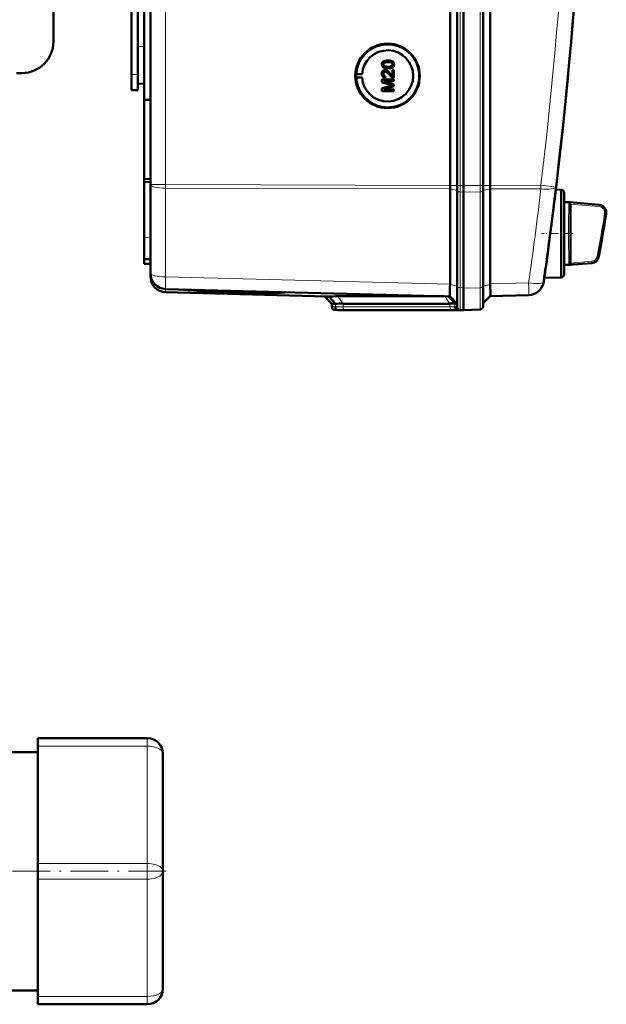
# Model space of a CAD drawing. Extents: x -1438 to 1837, y -1689 to 607.
# Tile 14 of 92: x 426 to 613, y -1689 to -1374. Entities that reach past the tile are written whole.
import ezdxf

# ---------------------------------------------------------------- set-up
doc = ezdxf.new("R2010")
doc.units = 0
doc.linetypes.add('DASHDOT', pattern=[18.5, 12, -3, 0.5, -3])

msp = doc.modelspace()

# ---------------------------------------------------------------- linework, layer by layer
at = {"color": 7, "lineweight": 50}
for p, q in [((563.49, -1426.93), (563.49, -1078.89)), ((565.79, -1078.88), (565.79, -1426.94)), ((567.79, -1078.88), (567.79, -1426.94)), ((574.04, -1426.94), (574.04, -1078.88)), ((576.33, -1426.91), (576.33, -1078.9)), ((467.79, -1426.65), (467.79, -1079.16)), ((567.79, -1093.87), (567.79, -1406.67)), ((463.79, -1376.1), (463.79, -1129.72)), ((465.79, -1253.84), (465.79, -1399.59)), ((461.79, -1391.51), (461.79, -1261.51)), ((436.79, -1367.01), (436.79, -1381.01)), ((463.79, -1382.51), (463.79, -1370.61)), ((463.79, -1394.4), (463.79, -1382.51)), ((543.66, -1387), (543.67, -1387)), ((463.79, -1391.51), (463.79, -1388.92)), ((542.15, -1388.24), (542.16, -1388.24)), ((542.42, -1388.76), (542.43, -1388.76)), ((542.77, -1390.07), (542.78, -1390.07)), ((543.66, -1389.47), (543.67, -1389.47)), ((545.07, -1390.02), (545.56, -1390.02)), ((545.07, -1391.9), (545.07, -1390.02)), ((545.24, -1389.1), (545.25, -1389.1)), ((545.56, -1390.02), (545.56, -1392.54)), ((545.56, -1390.02), (545.57, -1390.02)), ((545.57, -1390.02), (545.57, -1392.54)), ((545.61, -1388.24), (545.62, -1388.24)), ((426.79, -1391.01), (424.98, -1391.01)), ((461.79, -1396.51), (461.79, -1391.51)), ((463.79, -1396.51), (463.79, -1391.51)), ((533.37, -1391.42), (533.56, -1391.39)), ((533.37, -1391.42), (535.41, -1391.42)), ((533.37, -1392.42), (533.56, -1392.45)), ((533.37, -1392.42), (535.41, -1392.42)), ((533.56, -1391.39), (535.41, -1391.42)), ((533.56, -1392.45), (535.41, -1392.42)), ((541.71, -1393.08), (545.56, -1393.08)), ((541.71, -1393.89), (541.71, -1393.08)), ((542.15, -1391.26), (542.16, -1391.26)), ((542.3, -1393.62), (545.56, -1394.65)), ((545.56, -1393.62), (542.3, -1393.62)), ((542.31, -1393.62), (545.57, -1394.65)), ((542.85, -1391.99), (542.8, -1392.49)), ((542.85, -1391.99), (542.8, -1392.49)), ((542.8, -1392.49), (542.8, -1392.49)), ((542.85, -1391.99), (542.85, -1391.99)), ((544.35, -1391.14), (544.36, -1391.14)), ((544.36, -1391.14), (545.07, -1391.9)), ((545.56, -1392.54), (545.57, -1392.54)), ((545.56, -1393.08), (545.56, -1393.62)), ((545.56, -1393.08), (545.57, -1393.08)), ((545.56, -1393.62), (545.57, -1393.62)), ((545.57, -1393.08), (545.57, -1393.62)), ((461.79, -1396.51), (463.79, -1396.51)), ((463.79, -1394.4), (465.79, -1394.46)), ((544.37, -1394.74), (541.71, -1393.89)), ((541.71, -1395.97), (544.41, -1395.11)), ((541.71, -1396.78), (541.71, -1395.97)), ((545.56, -1396.78), (541.71, -1396.78)), ((545.56, -1395.22), (542.3, -1396.24)), ((542.3, -1396.24), (545.56, -1396.24)), ((545.57, -1395.22), (542.31, -1396.24)), ((545.56, -1394.65), (545.56, -1395.22)), ((545.56, -1394.65), (545.57, -1394.65)), ((545.56, -1395.22), (545.57, -1395.22)), ((545.56, -1396.24), (545.56, -1396.78)), ((545.56, -1396.24), (545.57, -1396.24)), ((545.56, -1396.78), (545.57, -1396.78)), ((545.57, -1394.65), (545.57, -1395.22)), ((545.57, -1396.24), (545.57, -1396.78)), ((465.79, -1399.59), (467.79, -1399.57)), ((465.79, -1424.86), (465.79, -1399.59)), ((567.79, -1426.94), (567.79, -1406.67)), ((465.79, -1424.86), (467.79, -1424.89)), ((465.79, -1424.86), (465.79, -1425.81)), ((465.79, -1425.81), (465.79, -1443.44)), ((465.79, -1425.81), (467.79, -1425.9)), ((467.79, -1455.02), (467.79, -1426.65)), ((563.49, -1428.05), (563.49, -1458.52)), ((565.79, -1426.94), (565.79, -1428.79)), ((567.79, -1426.94), (567.79, -1429.02)), ((567.79, -1426.94), (567.79, -1429.02)), ((574.04, -1426.94), (574.04, -1428.75)), ((576.33, -1428.04), (576.33, -1428.01)), ((576.33, -1428.04), (576.33, -1458.41)), ((565.79, -1428.79), (565.79, -1459.36)), ((567.79, -1429.02), (567.79, -1459.79)), ((567.79, -1429.02), (567.79, -1459.59)), ((574.04, -1428.75), (574.04, -1459.38)), ((596.93, -1431.05), (596.81, -1432.06)), ((598.97, -1428.3), (597.27, -1428.26)), ((598.97, -1442.3), (598.97, -1428.3)), ((599.97, -1429.3), (599.97, -1442.3)), ((599.97, -1432.3), (599.97, -1429.3)), ((599.97, -1432.3), (601.99, -1432.3)), ((601.98, -1432.86), (601.99, -1432.91)), ((602.82, -1432.38), (601.99, -1432.3)), ((602.82, -1432.38), (601.99, -1432.3)), ((601.99, -1432.91), (601.99, -1432.92)), ((601.99, -1432.92), (601.99, -1451.69)), ((602.82, -1432.38), (611.13, -1433.1)), ((465.79, -1450.44), (465.79, -1443.44)), ((598.97, -1452.07), (598.97, -1442.3)), ((599.97, -1442.3), (599.97, -1455.3)), ((465.79, -1451.94), (465.79, -1450.44)), ((467.79, -1450.51), (465.79, -1450.44)), ((465.79, -1451.94), (467.79, -1452.01)), ((598.97, -1456.3), (598.97, -1452.07)), ((599.97, -1452.3), (601.99, -1452.3)), ((599.97, -1455.3), (599.97, -1452.3)), ((602.82, -1452.23), (601.99, -1452.3)), ((608.79, -1451.71), (602.82, -1452.23)), ((467.79, -1456.07), (467.79, -1455.03)), ((598.97, -1456.3), (593.6, -1456.44)), ((563.49, -1458.61), (563.48, -1459.47)), ((563.49, -1458.61), (563.49, -1458.52)), ((565.79, -1459.36), (565.79, -1465.72)), ((567.79, -1459.59), (567.79, -1459.78)), ((574.04, -1465.57), (574.04, -1459.38)), ((593.5, -1457.18), (593.47, -1457.36)), ((563.49, -1462.4), (472.66, -1460.02)), ((524.1, -1462.41), (472.66, -1461.06)), ((476.23, -1460.11), (476.35, -1460.11)), ((478.49, -1460.21), (480.2, -1460.25)), ((480.21, -1460.28), (478.49, -1460.23)), ((480.2, -1460.25), (480.2, -1460.21)), ((509.08, -1461.02), (509.09, -1460.97)), ((525.79, -1464.7), (523.49, -1462.4)), ((526.87, -1464.72), (524.73, -1462.38)), ((527.65, -1462.35), (561.64, -1462.35)), ((565.08, -1464.68), (562.98, -1462.38)), ((563.49, -1462.39), (565.79, -1464.7)), ((567.79, -1466.76), (567.79, -1459.79)), ((576.33, -1462.28), (574.04, -1464.57)), ((588.61, -1461.96), (576.33, -1462.28)), ((525.79, -1465.72), (525.79, -1464.7)), ((526.87, -1464.72), (525.79, -1464.7)), ((563.45, -1464.7), (529.31, -1464.7)), ((565.79, -1464.7), (565.08, -1464.68)), ((527.79, -1466.76), (526.76, -1466.72)), ((528.7, -1466.78), (527.76, -1466.75)), ((528.7, -1466.78), (527.79, -1466.76)), ((564.86, -1466.76), (530.72, -1466.76)), ((564.86, -1466.76), (530.72, -1466.76)), ((566.9, -1466.73), (565.96, -1466.7)), ((566.76, -1466.72), (567.79, -1466.76)), ((567.79, -1466.76), (566.88, -1466.78)), ((567.79, -1466.76), (566.9, -1466.73)), ((573.07, -1466.57), (567.79, -1466.76)), ((567.79, -1466.76), (567.79, -1466.76)), ((431.79, -1606.06), (431.79, -1603.56)), ((431.79, -1603.56), (466.79, -1603.56)), ((431.79, -1606.06), (431.79, -1643.56)), ((416.79, -1608.01), (431.79, -1608.01)), ((471.79, -1646.06), (471.79, -1608.56)), ((431.79, -1648.56), (431.79, -1643.56)), ((471.79, -1646.06), (471.79, -1683.56)), ((431.79, -1648.56), (431.79, -1686.06)), ((416.79, -1684.11), (431.79, -1684.11)), ((431.79, -1688.56), (431.79, -1686.06)), ((431.79, -1688.56), (466.79, -1688.56))]:
    msp.add_line(p, q, dxfattribs=at)
at = {"color": 7, "lineweight": 18}
for p, q in [((566.76, -1078.88), (566.76, -1426.94)), ((573.07, -1426.94), (573.07, -1078.88)), ((472.66, -1426.65), (472.66, -1079.16)), ((461.79, -1391.51), (463.79, -1391.51)), ((472.66, -1426.65), (467.79, -1426.65)), ((472.66, -1426.65), (563.49, -1426.93)), ((472.66, -1426.65), (472.66, -1427.78)), ((563.49, -1428.05), (472.66, -1427.78)), ((472.66, -1456.14), (472.66, -1427.78)), ((563.49, -1426.94), (565.79, -1426.94)), ((563.49, -1428.04), (565.79, -1428.55)), ((566.76, -1426.94), (565.79, -1426.94)), ((566.76, -1426.94), (566.76, -1429.01)), ((567.79, -1426.94), (566.76, -1426.94)), ((573.07, -1426.94), (567.79, -1426.94)), ((573.07, -1426.94), (573.07, -1428.98)), ((573.07, -1426.94), (574.04, -1426.94)), ((576.33, -1426.94), (574.04, -1426.94)), ((576.33, -1428.01), (574.04, -1428.53)), ((576.33, -1426.91), (592.53, -1426.86)), ((592.53, -1427.99), (576.33, -1428.04)), ((566.76, -1429.01), (566.76, -1459.58)), ((566.76, -1429.01), (567.79, -1429.02)), ((573.07, -1428.98), (567.79, -1429.02)), ((573.07, -1428.98), (573.07, -1459.6)), ((596.93, -1431.05), (596.93, -1431.05)), ((596.8, -1432.07), (596.81, -1432.06)), ((601.47, -1432.77), (601.48, -1432.54)), ((601.48, -1432.54), (601.49, -1432.45)), ((601.49, -1432.45), (601.5, -1432.38)), ((601.99, -1432.86), (611.06, -1433.68)), ((602.01, -1432.36), (611.11, -1433.18)), ((611.06, -1433.68), (611.11, -1433.18)), ((613.34, -1436.08), (612.85, -1436)), ((465.79, -1443.44), (467.79, -1443.51)), ((610.54, -1449.49), (611.03, -1449.58)), ((601.45, -1451.53), (601.44, -1451.14)), ((601.49, -1452.16), (601.48, -1452.07)), ((601.5, -1452.22), (601.49, -1452.16)), ((608.75, -1451.14), (601.99, -1451.75)), ((608.79, -1451.64), (602.01, -1452.25)), ((608.79, -1451.64), (608.75, -1451.14)), ((472.66, -1456.14), (563.49, -1458.52)), ((563.49, -1458.61), (565.79, -1459.13)), ((566.76, -1459.58), (566.76, -1466.72)), ((567.79, -1459.59), (566.76, -1459.58)), ((567.79, -1459.79), (573.07, -1459.6)), ((576.33, -1458.58), (574.04, -1459.1)), ((576.33, -1458.41), (588.61, -1458.09)), ((593.49, -1457.19), (593.5, -1457.18)), ((472.66, -1461.06), (472.66, -1460.02)), ((529.31, -1464.7), (527.65, -1462.35)), ((563.45, -1464.7), (561.79, -1462.35)), ((526.88, -1465.75), (525.79, -1465.72)), ((526.88, -1465.75), (526.87, -1464.72)), ((529.31, -1465.72), (529.31, -1464.7)), ((563.45, -1465.72), (529.31, -1465.72)), ((563.45, -1465.72), (563.45, -1464.7)), ((565.08, -1465.7), (565.08, -1464.68)), ((565.79, -1465.72), (565.08, -1465.7)), ((527.76, -1466.75), (526.76, -1466.72)), ((564.13, -1466.72), (529.99, -1466.72)), ((566.76, -1466.72), (565.96, -1466.7)), ((566.88, -1466.78), (566.88, -1466.73)), ((466.79, -1606.06), (466.79, -1603.56)), ((431.79, -1606.06), (466.79, -1606.06)), ((466.79, -1643.56), (466.79, -1606.06)), ((431.79, -1643.56), (466.79, -1643.56)), ((466.79, -1648.56), (466.79, -1643.56)), ((431.79, -1648.56), (466.79, -1648.56)), ((466.79, -1648.56), (466.79, -1686.06)), ((431.79, -1686.06), (466.79, -1686.06)), ((466.79, -1688.56), (466.79, -1686.06))]:
    msp.add_line(p, q, dxfattribs=at)
at = {"color": 7, "linetype": 'DASHDOT', "lineweight": 18, "ltscale": 0.060001}
for p, q in [((463.59, -1382.51), (465.99, -1382.51)), ((461.59, -1391.51), (463.99, -1391.51))]:
    msp.add_line(p, q, dxfattribs=at)
at = {"color": 7, "linetype": 'DASHDOT', "lineweight": 18, "ltscale": 0.252676}
msp.add_line((602.86, -1442.3), (592.76, -1442.3), dxfattribs=at)
at = {"color": 7, "linetype": 'DASHDOT', "lineweight": 18}
msp.add_line((472.79, -1646.06), (-199.21, -1646.06), dxfattribs=at)
at = {"color": 7, "lineweight": 50}
for points in [[(541.71, -1388.24), (541.73, -1387.98), (541.82, -1387.73), (541.96, -1387.51), (542.16, -1387.33), (542.31, -1387.25), (542.64, -1387.12), (543.16, -1387.03), (543.66, -1387)], [(543.66, -1387), (544.18, -1387.03), (544.7, -1387.12), (544.94, -1387.21), (545.17, -1387.34), (545.37, -1387.52), (545.51, -1387.74), (545.59, -1387.99), (545.61, -1388.24)], [(543.67, -1387), (544.17, -1387.03), (544.34, -1387.05), (544.84, -1387.17), (545.19, -1387.35), (545.44, -1387.6), (545.58, -1387.93), (545.62, -1388.24)], [(543.66, -1389.47), (543.14, -1389.45), (542.62, -1389.36), (542.26, -1389.21), (542.15, -1389.14), (541.95, -1388.96), (541.81, -1388.74), (541.73, -1388.49), (541.71, -1388.24)], [(541.71, -1391.25), (541.75, -1390.9), (541.88, -1390.56), (542.05, -1390.35), (542.26, -1390.19), (542.6, -1390.08), (542.77, -1390.07)], [(543.66, -1387.5), (543.29, -1387.51), (542.97, -1387.54), (542.69, -1387.6), (542.56, -1387.65), (542.3, -1387.84), (542.17, -1388.1), (542.15, -1388.24)], [(542.15, -1388.24), (542.16, -1388.36), (542.25, -1388.58), (542.42, -1388.76)], [(543.67, -1387.5), (543.1, -1387.52), (542.73, -1387.59), (542.56, -1387.65), (542.4, -1387.76), (542.27, -1387.89), (542.17, -1388.16), (542.16, -1388.24)], [(542.16, -1388.24), (542.19, -1388.42), (542.34, -1388.68), (542.43, -1388.76)], [(542.42, -1388.76), (542.76, -1388.9), (543.14, -1388.96), (543.66, -1388.98)], [(542.43, -1388.76), (542.82, -1388.91), (543.16, -1388.96), (543.67, -1388.98)], [(542.77, -1390.07), (542.97, -1390.08), (543.34, -1390.21), (543.67, -1390.43), (543.96, -1390.7), (544.35, -1391.14)], [(542.78, -1390.07), (543.07, -1390.1), (543.41, -1390.24), (543.67, -1390.42), (544.08, -1390.81), (544.36, -1391.14)], [(545.17, -1388.24), (545.14, -1388.06), (545, -1387.82), (544.75, -1387.64), (544.54, -1387.57), (544.22, -1387.52), (543.66, -1387.5)], [(543.66, -1388.98), (544.32, -1388.94), (544.59, -1388.89), (544.72, -1388.85), (544.99, -1388.67), (545.14, -1388.43), (545.17, -1388.24)], [(545.24, -1389.1), (544.95, -1389.26), (544.48, -1389.41), (543.82, -1389.47), (543.66, -1389.47)], [(545.25, -1389.1), (544.82, -1389.32), (544.33, -1389.43), (543.67, -1389.47)], [(545.61, -1388.24), (545.56, -1388.62), (545.43, -1388.88), (545.24, -1389.1)], [(545.62, -1388.24), (545.56, -1388.62), (545.38, -1388.96), (545.25, -1389.1)], [(542.8, -1392.49), (542.44, -1392.41), (542.11, -1392.24), (541.98, -1392.11), (541.8, -1391.79), (541.72, -1391.43), (541.71, -1391.25)], [(542.78, -1390.56), (542.57, -1390.6), (542.39, -1390.7), (542.25, -1390.86), (542.18, -1391.06), (542.15, -1391.26)], [(542.15, -1391.26), (542.21, -1391.6), (542.34, -1391.79), (542.52, -1391.93), (542.74, -1391.99), (542.85, -1391.99)], [(542.79, -1390.56), (542.58, -1390.59), (542.43, -1390.67), (542.3, -1390.81), (542.21, -1390.96), (542.16, -1391.26)], [(542.16, -1391.26), (542.19, -1391.48), (542.25, -1391.65), (542.42, -1391.86), (542.66, -1391.97), (542.85, -1391.99)], [(544.12, -1391.6), (543.53, -1390.96), (543.4, -1390.84), (543.11, -1390.64), (542.78, -1390.56)], [(545.22, -1392.48), (544.96, -1392.37), (544.6, -1392.12), (544.12, -1391.6)], [(544.35, -1391.14), (544.76, -1391.62), (545.07, -1391.9)], [(602.01, -1432.36), (602.01, -1432.36), (602.01, -1432.36), (601.96, -1432.37), (601.5, -1432.38)], [(601.5, -1452.22), (601.94, -1452.24), (602, -1452.24), (602.01, -1452.25), (602.01, -1452.25), (602.01, -1452.25)], [(576.33, -1462.28), (576.33, -1462.28), (576.34, -1462.26), (576.36, -1462.18), (576.39, -1461.44), (576.35, -1459.05), (576.33, -1458.58)], [(563.47, -1462.1), (563.48, -1462.37), (563.49, -1462.39), (563.49, -1462.39)]]:
    msp.add_lwpolyline(points, dxfattribs=at)
at = {"color": 7, "lineweight": 18}
for points in [[(592.53, -1426.86), (595.97, -1427.28), (597.32, -1427.45), (597.36, -1427.46), (597.36, -1427.46)], [(601.86, -1442.3), (601.87, -1437.89), (601.92, -1434.68), (601.97, -1433.25), (601.99, -1432.92)], [(613.34, -1436.08), (613.38, -1435.67), (613.34, -1435.26), (613.24, -1434.86), (613.08, -1434.49), (612.85, -1434.14), (612.57, -1433.83), (612.25, -1433.58), (611.88, -1433.38), (611.49, -1433.25), (611.11, -1433.18)], [(601.99, -1451.69), (601.97, -1451.36), (601.92, -1449.89), (601.86, -1443.92), (601.86, -1442.3)], [(611.03, -1449.58), (611.03, -1449.65), (611.03, -1449.66), (611.03, -1449.66), (611.03, -1449.66)], [(573.07, -1459.6), (573.08, -1464.65), (573.07, -1466.51), (573.07, -1466.57), (573.07, -1466.57)]]:
    msp.add_lwpolyline(points, dxfattribs=at)
at = {"color": 7, "lineweight": 50}
for centre, radius, start, end in [((-858.99, -1252.91), 1466.77, 351.97557, 8.02443), ((-858.98, -1252.9), 1466.77, 353.02402, 6.97598), ((426.79, -1381.01), 10, 270, 360), ((543.61, -1391.92), 10.07, 121.6654, 176.9908), ((543.61, -1391.91), 10.06, 44.2296, 121.6614), ((543.6, -1391.92), 10.07, 326.8449, 44.2344), ((543.61, -1391.92), 10.06, 183.0071, 249.4136), ((545.53, -1391.56), 0.972, 251.2031, 271.7229), ((552.98, -1367.99), 28.1, 252.1439, 253.4495), ((554.08, -1425.54), 31.94, 106.5638, 107.6251), ((543.61, -1391.92), 10.06, 249.4231, 326.8509), ((598.97, -1429.3), 1, 360, 90), ((-858.98, -1252.9), 1466.77, 351.99436, 352.98416), ((601.5, -1432.79), 0.404, 68.1311, 90.6343), ((601.44, -1432.91), 0.54, 28.9625, 66.8421), ((601.42, -1432.93), 0.568, 7.3684, 29.9976), ((610.91, -1435.59), 2.5, 350.7584, 84.9846), ((-194.34, -1304.6), 818.33, 349.78982, 350.76058), ((608.57, -1449.22), 2.5, 275.0096, 349.7884), ((601.5, -1451.82), 0.405, 269.2718, 291.8375), ((601.47, -1451.74), 0.496, 292.2385, 311.349), ((601.42, -1451.68), 0.573, 311.1765, 330.2896), ((601.42, -1451.68), 0.569, 329.9504, 352.5335), ((601.48, -1451.69), 0.512, 352.7968, 0.0487), ((472.79, -1455.02), 5, 180, 268.5), ((472.79, -1456.07), 5, 180, 268.5), ((598.97, -1455.3), 1, 270, 0), ((588.47, -1456.96), 5, 271.5, 351.9756), ((478.64, -1460.51), 0.335, 96.098, 116.6611), ((480.35, -1460.55), 0.328, 94.8324, 116.5026), ((525.35, -1481.54), 19.17, 91.8477, 93.7257), ((527.29, -1562.27), 99.92, 89.7954, 91.4664), ((526.79, -1465.72), 1, 179.9996, 268.0001), ((529.01, -1547.23), 82.54, 89.7929, 91.4806), ((563.64, -1407.94), 56.75, 269.8016, 271.4475), ((566.79, -1465.72), 1, 180, 268), ((573.04, -1465.57), 1, 272, 360), ((530.47, -1534.5), 67.74, 89.7898, 91.498), ((565.11, -1395.04), 71.72, 269.8052, 271.4364), ((565.11, -1534.33), 67.57, 88.5012, 90.2139), ((466.79, -1608.56), 5, 0, 90), ((466.79, -1683.56), 5, 270, 360)]:
    msp.add_arc(centre, radius, start, end, dxfattribs=at)
at = {"color": 7, "lineweight": 18}
for centre, radius, start, end in [((-858.89, -1252.91), 1461.81, 353.16554, 6.83446), ((-858.87, -1254.03), 1461.78, 351.97558, 353.16537), ((750.13, -1437.51), 148.74, 178.444, 179.3011), ((639.45, -1434.55), 38.03, 177.3237, 178.3752), ((610.88, -1435.66), 1.99, 37.688, 84.7251), ((611.53, -1433.23), 0.424, 162.1119, 172.8479), ((610.88, -1435.66), 2, 14.0196, 37.6456), ((1107.51, -1441.9), 506.16, 179.2968, 180.0452), ((-194.34, -1304.6), 817.82, 349.7955, 350.75407), ((-194.34, -1304.6), 818.32, 349.79549, 350.75407), ((610.86, -1435.68), 2.01, 350.5978, 14.326), ((613.64, -1436.14), 0.296, 151.7104, 170.1156), ((1110.83, -1442.62), 509.47, 179.9645, 180.7079), ((750.54, -1447.07), 149.15, 180.707, 181.5619), ((608.56, -1449.14), 2.01, 275.394, 350.0546), ((608.56, -1449.14), 2.51, 275.2859, 349.939), ((617.43, -1451.04), 15.98, 181.7381, 183.6932), ((609.1, -1451.68), 0.314, 172.3323, 185.4928), ((529.01, -1547.82), 82.1, 89.7918, 91.4868), ((563.64, -1408.45), 57.28, 269.8046, 271.4381), ((529.71, -1541.68), 74.96, 89.7903, 91.4949), ((564.35, -1402.22), 64.5, 269.8063, 271.4331)]:
    msp.add_arc(centre, radius, start, end, dxfattribs=at)
at = {"color": 7, "lineweight": 50}
for centre, major_axis, ratio, start_param, end_param in [((543.54, -1391.92), (0, 10.3), 0.999657, 4.712389, 10.995574), ((543.56, -1391.92), (0, -8.17), 0.999657, 4.773641, 10.934322), ((543.57, -1391.92), (0, 10.21), 0.999657, 1.521815, 1.619778), ((563.62, -1426.93), (-0.01, -5), 0.026177, 4.712467, 4.715033), ((563.62, -1426.93), (0.01, 5), 0.026177, 1.57344, 1.797689), ((576.2, -1426.91), (-0.01, 5), 0.026177, 4.490592, 4.712311), ((601.99, -1442.31), (0, 10.01), 0.017446, 6.177853, 6.281655), ((601.99, -1442.29), (0, 10.01), 0.017447, 3.143123, 3.246931), ((563.62, -1457.4), (-0.13, -5), 0.020818, 5.141188, 5.611027), ((576.2, -1457.29), (-0.13, 5), 0.020818, 4.449362, 4.484951), ((494.64, -1460.64), (16.15, -0.42), 0.026181, 3.171524, 6.284941), ((494.64, -1460.64), (-14.44, 0.38), 0.026181, 0.039878, 1.656365), ((494.64, -1460.64), (12.78, -0.33), 0.026181, 3.140294, 6.284941), ((494.64, -1460.64), (12.78, -0.33), 0.026181, 2.986226, 3.13929), ((494.64, -1460.61), (-12.77, 0.33), 0.008724, 6.127951, 6.129122), ((494.64, -1460.64), (-14.44, 0.38), 0.026181, 1.656365, 3.134585), ((499.35, -1460.76), (8.06, -0.22), 0.032897, 0.002226, 0.195742), ((494.64, -1460.61), (14.45, -0.38), 0.008724, 0.135897, 0.136723), ((494.64, -1460.64), (-14.44, 0.38), 0.026181, 3.137143, 3.272853), ((500.49, -1460.79), (10.3, -0.28), 0.032776, 0.002254, 0.154137), ((563.63, -1457.4), (-0.13, -5), 0.020818, 5.611027, 5.937635), ((527.79, -1465.75), (0, -1), 0.910082, 4.712394, 6.248285), ((565.99, -1465.7), (0, -1), 0.910127, 4.712398, 6.248279)]:
    msp.add_ellipse(centre, major_axis=major_axis, ratio=ratio, start_param=start_param, end_param=end_param, dxfattribs=at)
at = {"color": 7, "lineweight": 18}
for centre, major_axis, ratio, start_param, end_param in [((472.79, -1426.65), (5, 0), 0.224951, 3.141593, 4.686209), ((592.4, -1426.86), (-0.01, 5), 0.026177, 4.485496, 4.712311), ((592.4, -1426.86), (4.96, -0.59), 0.220468, 4.765165, 6.283185), ((566.79, -1428.79), (-1, 0), 0.224951, 0, 1.53589), ((573.04, -1428.75), (-1, 0), 0.224951, 1.605703, 3.141593), ((472.79, -1455.02), (5, 0), 0.224951, 3.141593, 4.686209), ((472.79, -1455.02), (0.13, 5), 0.020818, 1.798234, 3.141593), ((566.79, -1459.36), (-1, 0), 0.224951, 0, 1.53589), ((573.04, -1459.38), (1, 0), 0.224951, 4.747296, 6.283185), ((588.47, -1456.96), (4.95, -0.7), 0.219379, 4.769732, 6.283185), ((588.47, -1456.96), (-0.13, 5), 0.020818, 3.141593, 4.484951), ((530.01, -1465.72), (0, 1), 0.707107, 1.570796, 3.106686), ((564.15, -1465.72), (0, 1), 0.707107, 1.570796, 3.106686), ((466.79, -1608.56), (5, 0), 0.5, 0, 1.570796), ((466.79, -1646.06), (5, 0), 0.5, 4.712389, 7.853982), ((466.79, -1683.56), (5, 0), 0.5, 4.712389, 6.283185)]:
    msp.add_ellipse(centre, major_axis=major_axis, ratio=ratio, start_param=start_param, end_param=end_param, dxfattribs=at)

doc.saveas('drawing.dxf')
